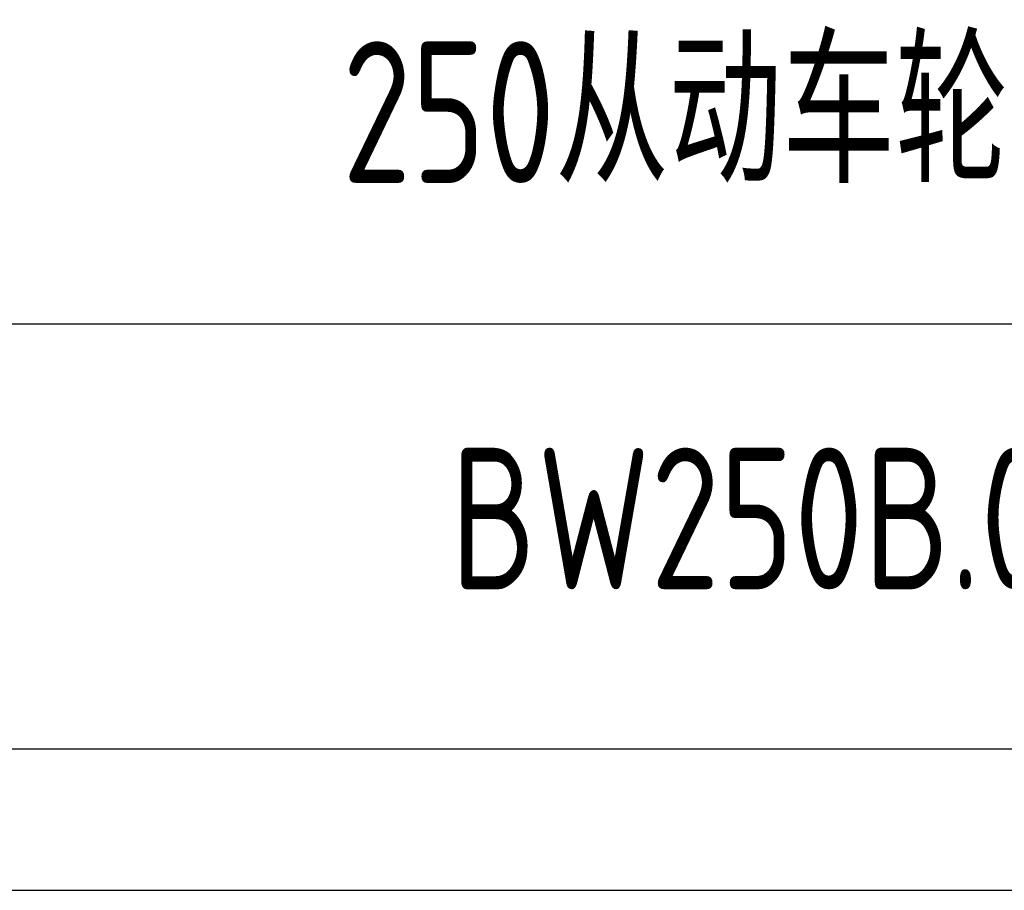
# Model space of a CAD drawing. Header units: millimetres. Extents: x -65 to 988, y -12 to 730.
# Tile 4 of 9: x 832 to 919, y -12 to 64. Entities that reach past the tile are written whole.
import ezdxf
from ezdxf.enums import TextEntityAlignment as Align

# ---------------------------------------------------------------- set-up
doc = ezdxf.new("R2010")
doc.units = ezdxf.units.MM
doc.header["$LTSCALE"] = 25
for name, color, linetype in [('1轮廓实线层', 7, 'Continuous'), ('2细线层', 4, 'Continuous'), ('6文字层', 3, 'Continuous'), ('图框层', 7, 'Continuous')]:
    doc.layers.add(name, color=color, linetype=linetype)
doc.styles.add('PC_TEXTSTYLE', font='isocp.shx', dxfattribs={"width": 0.8, "bigfont": 'hzfs.shx'})

# ---------------------------------------------------------------- blocks, each defined once
blk = doc.blocks.new('PC_TITLE_BLOCK')
at = {"layer": '1轮廓实线层'}
for p, q in [((-60, 15), (0, 15)), ((-180, 0), (0, 0))]:
    blk.add_line(p, q, dxfattribs=at)
at = {"layer": '6文字层', "style": 'PC_TEXTSTYLE', "flags": 8}
for tag, height, width, p, p2 in [('产品名称或材料标记', 7, 0.600652, (-113.463, 28.635), (-66.422, 28.635)), ('图样名称', 5, 2.004495, (-54.785, 19.978), (-5.268, 19.978)), ('标准化', 3.5, 1.023147, (-133.835, 15.372), (-120.752, 15.372)), ('重量', 3.5, 1.408247, (-88.457, 7.542), (-76.549, 7.542)), ('比例', 3.5, 1.385287, (-73.354, 7.542), (-61.929, 7.542)), ('图样代号', 5, 2.006536, (-54.785, 5.63), (-5.516, 5.63)), ('审核', 3.5, 1.579393, (-163.989, 5.367), (-150.634, 5.367)), ('共几页', 3.5, 0.557144, (-108.073, 0.625), (-101.045, 0.625)), ('工艺', 3.5, 1.621807, (-164.21, 0.371), (-150.891, 0.371)), ('日期', 3.5, 1.560088, (-133.835, 0.371), (-120.752, 0.371))]:
    blk.add_attdef(tag, text='', height=height, dxfattribs=dict(at, width=width)).set_placement(p, p2, align=Align.FIT)
at = {"layer": '6文字层', "style": 'PC_TEXTSTYLE', "width": 9.905045, "flags": 8}
blk.add_attdef('设计', text='', height=3.5, rotation=358.4644, dxfattribs=at).set_placement((-164.229, 15.372), (-150.367, 15), align=Align.FIT)
at = {"layer": '6文字层', "color": 3, "style": 'PC_TEXTSTYLE', "width": 0.56476, "flags": 8}
blk.add_attdef('第几页', text='', height=3.5, dxfattribs=at).set_placement((-78.287, 0.753), (-71.163, 0.753), align=Align.FIT)
at = {"layer": '6文字层', "ltscale": 10, "style": 'PC_TEXTSTYLE', "flags": 1}
blk.add_attdef('图纸张数', (-58.679, -0.492), '', height=2.5, dxfattribs=at)

msp = doc.modelspace()

# ---------------------------------------------------------------- linework, layer by layer
at = {"layer": '2细线层'}
msp.add_line((-62.5, -12.5), (987.5, -12.5), dxfattribs=at)
at = {"layer": '图框层'}
msp.add_line((0, 0), (975, 0), dxfattribs=at)

# ---------------------------------------------------------------- block references
ref = msp.add_blockref('PC_TITLE_BLOCK', (975, 0), dxfattribs=dict(at, xscale=2.5, yscale=2.5, zscale=2.5))
ref.add_attrib('图样名称', '250从动车轮装配', dxfattribs={"layer": '6文字层', "height": 12.5, "style": 'PC_TEXTSTYLE', "width": 0.8}).set_placement((899.933, 49.944), align=Align.CENTER)
ref.add_attrib('图样代号', 'BW250B.00', dxfattribs={"layer": '6文字层', "height": 12.5, "style": 'PC_TEXTSTYLE', "width": 0.8}).set_placement((899.624, 14.076), align=Align.CENTER)

doc.saveas('drawing.dxf')
